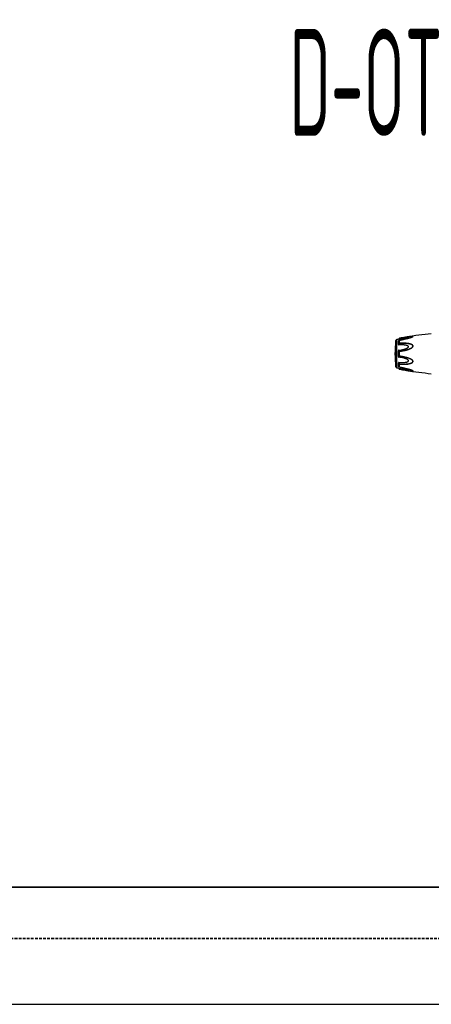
# Model space of a CAD drawing. Header units: millimetres. Extents: x 60394 to 199354, y 20895 to 166073.
# Tile 161 of 256: x 121232 to 121714, y 20895 to 22047. Entities that reach past the tile are written whole.
import ezdxf
from ezdxf.enums import TextEntityAlignment as Align

# ---------------------------------------------------------------- set-up
doc = ezdxf.new("R2010")
doc.units = ezdxf.units.MM
doc.linetypes.add('VERDECKT', pattern=[9.525, 6.35, -3.175])
for name, color, linetype, lineweight in [('JS_VYT_POPIS - OBECNĚ', 7, 'Continuous', 5), ('UT_SCHÉMA_PŘÍVOD', 10, 'Continuous', 35), ('UT_SCHÉMA_ZPÁTEČKA', 172, 'VERDECKT', 35)]:
    doc.layers.add(name, color=color, linetype=linetype, lineweight=lineweight)
doc.styles.add('VZT_POPIS', font='isocp.shx', dxfattribs={"width": 0.6, "height": 125})

msp = doc.modelspace()

# ---------------------------------------------------------------- linework, layer by layer
at = {"color": 0, "linetype": 'Continuous'}
for p, q in [((121672.3, 21640.6), (121672.3, 21671.4)), ((121673.4, 21639.5), (121673.4, 21672.5)), ((121675.4, 21666.9), (121675.4, 21671)), ((121675.7, 21671.4), (121675.8, 21671.4)), ((121675.8, 21671.4), (121675.8, 21671.4)), ((121675.8, 21671.4), (121676, 21671.4)), ((121676.2, 21673.9), (121676.2, 21673.9)), ((121676.2, 21668.4), (121676.2, 21671.5)), ((121676.3, 21671.7), (121676.3, 21671.7)), ((121676.3, 21671.7), (121676.3, 21671.7)), ((121676.4, 21668.4), (121676.4, 21671.6)), ((121676.7, 21674.1), (121676.7, 21674.1)), ((121676.7, 21674), (121676.7, 21674)), ((121676.7, 21671.8), (121676.8, 21671.8)), ((121684.8, 21675.5), (121684.7, 21675.5)), ((121684.7, 21675.5), (121684.8, 21675.5)), ((121684.9, 21675.5), (121684.7, 21675.4)), ((121684.8, 21675.5), (121684.8, 21675.5)), ((121691.5, 21675.6), (121691.5, 21675.6)), ((121675.4, 21652.7), (121675.4, 21659.4)), ((121676.2, 21653.5), (121676.2, 21658.5)), ((121676.4, 21653.5), (121676.4, 21658.5)), ((121675.4, 21641), (121675.4, 21645.2)), ((121676.2, 21640.5), (121676.2, 21643.7)), ((121676.4, 21640.5), (121676.4, 21643.6)), ((121675.8, 21640.6), (121675.7, 21640.6)), ((121675.8, 21640.7), (121675.8, 21640.7)), ((121676, 21640.6), (121675.8, 21640.6)), ((121676.3, 21640.4), (121676.3, 21640.4)), ((121676.3, 21640.4), (121676.3, 21640.4)), ((121676.9, 21640.2), (121676.7, 21640.2)), ((121684.7, 21636.5), (121684.6, 21636.5)), ((121691.5, 21636.4), (121691.5, 21636.4))]:
    msp.add_line(p, q, dxfattribs=at)
msp.add_line((64740.6, 20895.4), (199354.4, 20895.4))
for centre, radius, start, end in [((121764.8, 21182), 500, 95.8635, 99.2151), ((121783.3, 21656), 112, 172.094, 187.906), ((121673.6, 21671.2), 1.3, 100.5629, 172.094), ((121764.8, 21182), 499, 100.3222, 100.5629), ((121683.6, 21667.1), 10.1, 143.5801, 144.3916), ((121682.6, 21667.8), 8.8, 144.3884, 144.9605), ((121675.7, 21671.9), 0.564, 280.0673, 280.9293), ((121672.6, 21676.5), 6.13, 302.8759, 303.8307), ((121676.9, 21670.4), 1.42, 101.209, 104.7713), ((121687.1, 21686.4), 11.6, 291.7214, 292.5819), ((121688, 21684), 9.09, 292.5987, 293.6391), ((121673.6, 21640.8), 1.3, 187.906, 259.4371), ((121764.8, 22130.1), 499, 259.4371, 259.6771), ((121683.5, 21644.9), 9.99, 215.3091, 216.3792), ((121682.3, 21644), 8.41, 214.9878, 215.2793), ((121672.3, 21635.2), 6.61, 55.991, 57.3511), ((121670.5, 21632.5), 9.8, 54.8309, 55.9509), ((121676.4, 21640.5), 0.085, 180.0437, 189.0843), ((121677, 21641.7), 1.53, 257.9795, 258.733), ((121678.1, 21645.9), 8.13, 259.0591, 259.5501), ((121764.8, 22130.1), 500, 260.7761, 264.1365), ((121687, 21625.5), 11.8, 67.6569, 68.2206), ((121688, 21627.8), 9.28, 66.4168, 67.6933)]:
    msp.add_arc(centre, radius, start, end, dxfattribs=at)
for points, knots in [([(121675.4, 21672.9), (121675.4, 21672.9), (121675.5, 21672.9), (121675.6, 21672.9), (121675.7, 21672.9)], [0, 0, 0, 0, 0.14802, 1, 1, 1, 1]), ([(121675.7, 21671.4), (121675.6, 21671.4), (121675.6, 21671.4), (121675.5, 21671.3), (121675.4, 21671.2), (121675.4, 21671.1), (121675.4, 21671.1), (121675.4, 21671)], [0, 0, 0, 0, 0.19482, 0.35748, 0.608365, 0.813655, 1, 1, 1, 1]), ([(121675.4, 21671), (121675.4, 21671), (121675.5, 21671.1), (121675.7, 21671.2), (121675.8, 21671.2), (121675.9, 21671.3)], [0, 0, 0, 0, 0.189472, 0.420855, 1, 1, 1, 1]), ([(121676.2, 21668.4), (121676.1, 21668.2), (121675.8, 21667.8), (121675.5, 21667.3), (121675.4, 21666.9)], [0, 0, 0, 0, 0.246978, 1, 1, 1, 1]), ([(121675.4, 21666.9), (121675.4, 21666.8), (121675.4, 21666.7), (121675.4, 21666.6), (121675.5, 21666.5), (121675.5, 21666.4), (121675.6, 21666.4), (121675.6, 21666.4), (121675.7, 21666.4)], [0, 0, 0, 0, 0.238003, 0.476366, 0.597445, 0.721615, 0.853559, 1, 1, 1, 1]), ([(121675.5, 21673.1), (121675.6, 21673.1), (121675.8, 21673.4), (121676, 21673.7), (121676.2, 21673.9)], [0, 0, 0, 0, 0.221481, 1, 1, 1, 1]), ([(121686.5, 21674.1), (121686.5, 21674.1), (121686.6, 21674.1), (121686.7, 21674.2), (121686.8, 21674.2), (121686.9, 21674.3), (121687, 21674.3), (121687, 21674.4), (121687, 21674.4), (121687, 21674.4), (121686.9, 21674.4), (121686.9, 21674.5), (121686.8, 21674.5), (121686.7, 21674.5), (121686.5, 21674.5), (121686.2, 21674.5), (121685.9, 21674.5), (121685.5, 21674.5), (121685.2, 21674.4), (121684.8, 21674.4), (121684.4, 21674.3), (121684, 21674.3), (121683.6, 21674.2), (121683, 21674.2), (121682.4, 21674.1), (121681.5, 21673.9), (121680.7, 21673.8), (121679.9, 21673.7), (121678.8, 21673.5), (121677.4, 21673.2), (121676.2, 21673), (121675.7, 21672.9)], [0, 0, 0, 0, 0.013224, 0.025246, 0.035584, 0.043707, 0.046793, 0.049242, 0.051265, 0.053246, 0.055591, 0.058505, 0.066098, 0.075763, 0.087038, 0.112872, 0.141444, 0.171707, 0.203125, 0.235343, 0.268137, 0.301392, 0.33501, 0.368911, 0.437385, 0.506544, 0.576211, 0.646269, 0.71663, 0.85801, 1, 1, 1, 1]), ([(121676.7, 21674), (121676.5, 21673.8), (121676.2, 21673.5), (121675.9, 21673.2), (121675.7, 21673), (121675.7, 21672.9)], [0, 0, 0, 0, 0.588807, 0.825815, 1, 1, 1, 1]), ([(121675.7, 21671.4), (121675.7, 21671.4), (121675.7, 21671.4), (121675.8, 21671.4), (121675.8, 21671.4)], [0, 0, 0, 0, 0.213215, 1, 1, 1, 1]), ([(121676.7, 21668), (121676.4, 21667.8), (121676, 21667.3), (121675.8, 21666.7), (121675.7, 21666.4)], [0, 0, 0, 0, 0.500208, 1, 1, 1, 1]), ([(121675.7, 21660.1), (121676.2, 21660.1), (121677.2, 21660.2), (121678.8, 21660.5), (121680.3, 21660.8), (121681.6, 21661.1), (121682.6, 21661.4), (121683.3, 21661.6), (121684.1, 21661.9), (121684.8, 21662.2), (121685.4, 21662.5), (121685.8, 21662.8), (121686.1, 21663), (121686.4, 21663.2), (121686.7, 21663.5), (121686.9, 21663.8), (121687, 21664), (121687, 21664.2), (121687, 21664.4), (121686.9, 21664.6), (121686.7, 21664.8), (121686.4, 21665.1), (121686.1, 21665.3), (121685.8, 21665.4), (121685.4, 21665.6), (121684.8, 21665.8), (121684.1, 21666), (121683.3, 21666.1), (121682.6, 21666.2), (121681.8, 21666.3), (121681.1, 21666.4), (121680, 21666.4), (121678.8, 21666.5), (121677.2, 21666.4), (121676.2, 21666.4), (121675.7, 21666.4)], [0, 0, 0, 0, 0.063495, 0.12712, 0.190878, 0.25478, 0.286791, 0.31884, 0.350926, 0.383041, 0.415158, 0.431203, 0.447213, 0.463143, 0.478902, 0.4943, 0.5018, 0.509129, 0.516317, 0.523425, 0.537606, 0.551987, 0.566584, 0.581352, 0.596258, 0.626376, 0.656797, 0.687441, 0.718253, 0.749203, 0.780268, 0.811433, 0.874017, 0.936884, 1, 1, 1, 1]), ([(121675.8, 21671.4), (121675.8, 21671.4), (121675.8, 21671.4), (121675.8, 21671.4), (121675.8, 21671.4), (121675.8, 21671.4), (121675.9, 21671.4), (121675.9, 21671.4), (121675.9, 21671.4), (121675.9, 21671.4), (121676, 21671.4), (121676, 21671.4)], [0, 0, 0, 0, 0.050729, 0.053439, 0.064665, 0.125059, 0.230112, 0.374221, 0.553235, 0.763061, 1, 1, 1, 1]), ([(121676, 21671.4), (121676, 21671.5), (121676.1, 21671.5), (121676.2, 21671.6), (121676.3, 21671.7)], [0, 0, 0, 0, 0.212027, 1, 1, 1, 1]), ([(121676, 21671.4), (121676, 21671.4), (121676.1, 21671.4), (121676.1, 21671.5), (121676.2, 21671.5)], [0, 0, 0, 0, 0.242177, 1, 1, 1, 1]), ([(121676.2, 21673.9), (121676.2, 21674), (121676.3, 21674), (121676.4, 21674), (121676.5, 21674.1), (121676.6, 21674.1), (121676.7, 21674.1)], [0, 0, 0, 0, 0.265729, 0.479644, 0.722816, 1, 1, 1, 1]), ([(121676.7, 21674), (121676.6, 21674), (121676.5, 21674), (121676.4, 21674), (121676.3, 21674), (121676.2, 21673.9), (121676.2, 21673.9), (121676.2, 21673.9)], [0, 0, 0, 0, 0.33971, 0.636245, 0.862204, 0.94183, 1, 1, 1, 1]), ([(121676.2, 21671.5), (121676.2, 21671.5), (121676.2, 21671.6), (121676.3, 21671.6), (121676.3, 21671.7)], [0, 0, 0, 0, 0.468978, 1, 1, 1, 1]), ([(121676.4, 21671.6), (121676.3, 21671.6), (121676.3, 21671.6), (121676.2, 21671.5), (121676.2, 21671.5)], [0, 0, 0, 0, 0.258764, 1, 1, 1, 1]), ([(121676.7, 21668), (121676.6, 21668), (121676.5, 21668.1), (121676.3, 21668.1), (121676.2, 21668.2), (121676.2, 21668.3), (121676.2, 21668.4)], [0, 0, 0, 0, 0.291894, 0.562609, 0.798475, 1, 1, 1, 1]), ([(121676.4, 21668.4), (121676.3, 21668.4), (121676.3, 21668.4), (121676.2, 21668.4), (121676.2, 21668.4)], [0, 0, 0, 0, 0.266982, 1, 1, 1, 1]), ([(121676.3, 21671.7), (121676.3, 21671.7), (121676.4, 21671.7), (121676.4, 21671.7), (121676.5, 21671.7)], [0, 0, 0, 0, 0.247211, 1, 1, 1, 1]), ([(121676.4, 21671.6), (121676.4, 21671.6), (121676.4, 21671.7), (121676.4, 21671.7), (121676.5, 21671.7)], [0, 0, 0, 0, 0.225244, 1, 1, 1, 1]), ([(121676.4, 21671.6), (121676.4, 21671.6), (121676.4, 21671.6), (121676.4, 21671.6), (121676.4, 21671.6)], [0, 0, 0, 0, 0.225175, 1, 1, 1, 1]), ([(121676.7, 21668.3), (121676.6, 21668.3), (121676.6, 21668.3), (121676.5, 21668.3), (121676.4, 21668.3), (121676.4, 21668.4), (121676.4, 21668.4)], [0, 0, 0, 0, 0.287056, 0.554503, 0.787456, 1, 1, 1, 1]), ([(121676.5, 21671.7), (121676.5, 21671.7), (121676.6, 21671.7), (121676.6, 21671.8), (121676.7, 21671.8)], [0, 0, 0, 0, 0.246414, 1, 1, 1, 1]), ([(121676.5, 21671.7), (121676.5, 21671.7), (121676.5, 21671.7), (121676.5, 21671.7), (121676.5, 21671.7)], [0, 0, 0, 0, 0.241505, 1, 1, 1, 1]), ([(121676.7, 21671.8), (121677.9, 21672), (121679.8, 21672.4), (121682.4, 21673), (121684.3, 21673.5), (121685.8, 21673.9), (121687, 21674.2), (121688.2, 21674.5), (121689.4, 21674.9), (121690.6, 21675.3), (121691.1, 21675.5), (121691.4, 21675.6)], [0, 0, 0, 0, 0.256646, 0.384673, 0.512244, 0.638988, 0.701822, 0.764153, 0.886175, 0.944757, 1, 1, 1, 1]), ([(121684.7, 21675.5), (121683.4, 21675.3), (121680.7, 21674.8), (121678, 21674.3), (121676.7, 21674.1)], [0, 0, 0, 0, 0.496975, 1, 1, 1, 1]), ([(121676.7, 21674.1), (121678, 21674.3), (121680.7, 21674.8), (121683.4, 21675.3), (121684.7, 21675.5)], [0, 0, 0, 0, 0.502936, 1, 1, 1, 1]), ([(121684.7, 21675.4), (121683.4, 21675.2), (121680.7, 21674.7), (121678, 21674.2), (121676.7, 21674)], [0, 0, 0, 0, 0.497132, 1, 1, 1, 1]), ([(121676.7, 21674.1), (121676.7, 21674.1), (121676.7, 21674.1), (121676.7, 21674.1), (121676.7, 21674), (121676.7, 21674), (121676.7, 21674)], [0, 0, 0, 0, 0.078563, 0.274425, 0.586251, 1, 1, 1, 1]), ([(121676.7, 21671.8), (121676.7, 21671.8), (121676.7, 21671.8), (121676.7, 21671.8), (121676.7, 21671.8), (121676.7, 21671.8), (121676.7, 21671.8)], [0, 0, 0, 0, 0.428218, 0.741394, 0.932956, 1, 1, 1, 1]), ([(121676.7, 21658.8), (121677.4, 21658.9), (121678.8, 21659.1), (121681, 21659.5), (121682.8, 21659.9), (121684.2, 21660.2), (121685.3, 21660.5), (121686.4, 21660.8), (121687.4, 21661.2), (121688.4, 21661.6), (121689.4, 21662.1), (121690.3, 21662.5), (121690.9, 21662.9), (121691.3, 21663.2), (121691.7, 21663.6), (121692.1, 21664), (121692.3, 21664.4), (121692.4, 21664.7), (121692.4, 21665), (121692.4, 21665.2), (121692.3, 21665.6), (121692.1, 21665.9), (121691.7, 21666.3), (121691.3, 21666.5), (121690.9, 21666.8), (121690.2, 21667.1), (121689.4, 21667.4), (121688.4, 21667.6), (121687.4, 21667.8), (121686.3, 21668), (121685.3, 21668.1), (121684.2, 21668.2), (121682.8, 21668.3), (121681, 21668.4), (121678.8, 21668.4), (121677.4, 21668.3), (121676.7, 21668.3)], [0, 0, 0, 0, 0.063635, 0.127396, 0.191296, 0.223303, 0.255348, 0.287434, 0.319562, 0.351727, 0.383919, 0.416107, 0.432182, 0.448215, 0.464156, 0.479907, 0.495291, 0.502793, 0.510127, 0.517331, 0.52445, 0.538608, 0.552922, 0.567437, 0.582127, 0.596956, 0.626929, 0.657232, 0.687777, 0.718508, 0.74939, 0.780398, 0.811517, 0.874045, 0.936883, 1, 1, 1, 1]), ([(121676.7, 21668.3), (121676.7, 21668.2), (121676.7, 21668.1), (121676.7, 21668.1), (121676.7, 21668)], [0, 0, 0, 0, 0.467767, 1, 1, 1, 1]), ([(121676.7, 21659), (121677.4, 21659.1), (121678.8, 21659.3), (121681, 21659.7), (121682.7, 21660), (121684.2, 21660.4), (121685.2, 21660.7), (121686.3, 21661), (121687.3, 21661.3), (121688.3, 21661.7), (121689.3, 21662.2), (121690.3, 21662.7), (121691.1, 21663.2), (121691.6, 21663.6), (121691.9, 21664), (121692.1, 21664.3), (121692.2, 21664.5), (121692.3, 21664.7), (121692.3, 21665), (121692.3, 21665.2), (121692.2, 21665.5), (121692, 21665.9), (121691.6, 21666.2), (121691.2, 21666.5), (121690.8, 21666.7), (121690.3, 21666.9), (121689.8, 21667.1), (121689.1, 21667.3), (121688.3, 21667.5), (121687.3, 21667.7), (121686.2, 21667.8), (121685.2, 21667.9), (121684.1, 21668), (121682.7, 21668.1), (121681, 21668.1), (121678.8, 21668.1), (121677.4, 21668), (121676.7, 21668)], [0, 0, 0, 0, 0.063589, 0.127295, 0.191136, 0.223111, 0.255121, 0.287171, 0.319267, 0.351401, 0.383569, 0.41575, 0.447866, 0.463844, 0.479652, 0.487454, 0.495134, 0.502662, 0.51, 0.517195, 0.524298, 0.538439, 0.552765, 0.567303, 0.582017, 0.596869, 0.611832, 0.626888, 0.657217, 0.687781, 0.718525, 0.749415, 0.780427, 0.811548, 0.874072, 0.936899, 1, 1, 1, 1]), ([(121676.8, 21671.8), (121678.1, 21672.1), (121680, 21672.5), (121682.5, 21673.1), (121684.1, 21673.5), (121685.4, 21673.8), (121686.3, 21674), (121687.2, 21674.3), (121688.1, 21674.5), (121689, 21674.8), (121689.9, 21675.1), (121690.7, 21675.3), (121691.2, 21675.5), (121691.5, 21675.6)], [0, 0, 0, 0, 0.25737, 0.385747, 0.513657, 0.577329, 0.64069, 0.703648, 0.766063, 0.827658, 0.887975, 0.946116, 1, 1, 1, 1]), ([(121691.7, 21675.7), (121691.7, 21675.7), (121691.9, 21675.8), (121692.1, 21675.9), (121692.2, 21676), (121692.3, 21676), (121692.4, 21676.1), (121692.4, 21676.2), (121692.4, 21676.2), (121692.4, 21676.3), (121692.3, 21676.3), (121692.3, 21676.3), (121692.2, 21676.3), (121692.1, 21676.3), (121691.9, 21676.4), (121691.6, 21676.4), (121691.4, 21676.4), (121691.1, 21676.3), (121690.8, 21676.3), (121690.5, 21676.3), (121690, 21676.2), (121689.3, 21676.2), (121688.7, 21676.1), (121688.1, 21676), (121687.4, 21675.9), (121686.8, 21675.8), (121685.9, 21675.7), (121685.2, 21675.6), (121684.8, 21675.5)], [0, 0, 0, 0, 0.02948, 0.055907, 0.078214, 0.087353, 0.094931, 0.105555, 0.109954, 0.115017, 0.121315, 0.129009, 0.138057, 0.148338, 0.172058, 0.199047, 0.228459, 0.259634, 0.292171, 0.325754, 0.395293, 0.467136, 0.540634, 0.615369, 0.691049, 0.767475, 0.844512, 1, 1, 1, 1]), ([(121691.5, 21675.6), (121691.6, 21675.7), (121691.7, 21675.7), (121691.9, 21675.8), (121692.1, 21675.9), (121692.2, 21676), (121692.3, 21676), (121692.3, 21676.1), (121692.3, 21676.1), (121692.3, 21676.2), (121692.3, 21676.2), (121692.3, 21676.2), (121692.2, 21676.3), (121692.2, 21676.3), (121692, 21676.3), (121691.9, 21676.3), (121691.6, 21676.3), (121691.4, 21676.3), (121691, 21676.3), (121690.6, 21676.3), (121690, 21676.2), (121689.4, 21676.1), (121688.8, 21676), (121688.2, 21676), (121687.5, 21675.9), (121686.9, 21675.8), (121686, 21675.6), (121685.4, 21675.5), (121684.9, 21675.5)], [0, 0, 0, 0, 0.03089, 0.059177, 0.083881, 0.094457, 0.103528, 0.11093, 0.116684, 0.121223, 0.125685, 0.131127, 0.137993, 0.146338, 0.156051, 0.17896, 0.205464, 0.234539, 0.265468, 0.331155, 0.400252, 0.471609, 0.544574, 0.618731, 0.693793, 0.769568, 0.845928, 1, 1, 1, 1]), ([(121675.7, 21660.1), (121675.6, 21660.1), (121675.6, 21660), (121675.5, 21660), (121675.5, 21659.9), (121675.4, 21659.7), (121675.4, 21659.6), (121675.4, 21659.4), (121675.4, 21659.4)], [0, 0, 0, 0, 0.125535, 0.252013, 0.377694, 0.502869, 0.751849, 1, 1, 1, 1]), ([(121675.4, 21659.4), (121675.5, 21659.2), (121675.7, 21658.8), (121676, 21658.6), (121676.2, 21658.5)], [0, 0, 0, 0, 0.522223, 1, 1, 1, 1]), ([(121675.7, 21660.1), (121675.7, 21659.9), (121675.8, 21659.7), (121676.1, 21659.4), (121676.3, 21659.2), (121676.6, 21659.1), (121676.7, 21659)], [0, 0, 0, 0, 0.272929, 0.523074, 0.761734, 1, 1, 1, 1]), ([(121676.2, 21658.5), (121676.2, 21658.6), (121676.2, 21658.7), (121676.3, 21658.9), (121676.5, 21659), (121676.6, 21659), (121676.7, 21659)], [0, 0, 0, 0, 0.250125, 0.500215, 0.750197, 1, 1, 1, 1]), ([(121676.4, 21658.5), (121676.3, 21658.5), (121676.3, 21658.5), (121676.2, 21658.5), (121676.2, 21658.5)], [0, 0, 0, 0, 0.284006, 1, 1, 1, 1]), ([(121676.4, 21658.5), (121676.4, 21658.6), (121676.4, 21658.7), (121676.5, 21658.8), (121676.6, 21658.8), (121676.6, 21658.8), (121676.7, 21658.8)], [0, 0, 0, 0, 0.249368, 0.500015, 0.750587, 1, 1, 1, 1]), ([(121676.7, 21658.8), (121676.7, 21658.9), (121676.7, 21658.9), (121676.7, 21659), (121676.7, 21659)], [0, 0, 0, 0, 0.583261, 1, 1, 1, 1]), ([(121676.2, 21653.5), (121676, 21653.4), (121675.7, 21653.2), (121675.5, 21652.9), (121675.4, 21652.7)], [0, 0, 0, 0, 0.477899, 1, 1, 1, 1]), ([(121675.4, 21652.7), (121675.4, 21652.6), (121675.4, 21652.5), (121675.4, 21652.3), (121675.5, 21652.2), (121675.5, 21652.1), (121675.6, 21652), (121675.6, 21652), (121675.7, 21652)], [0, 0, 0, 0, 0.248169, 0.497163, 0.622341, 0.748019, 0.874484, 1, 1, 1, 1]), ([(121675.7, 21645.7), (121675.6, 21645.7), (121675.6, 21645.7), (121675.5, 21645.6), (121675.5, 21645.6), (121675.4, 21645.5), (121675.4, 21645.3), (121675.4, 21645.2), (121675.4, 21645.2)], [0, 0, 0, 0, 0.146355, 0.278259, 0.402425, 0.523518, 0.761934, 1, 1, 1, 1]), ([(121675.4, 21645.2), (121675.4, 21645), (121675.6, 21644.5), (121675.9, 21644), (121676.2, 21643.7)], [0, 0, 0, 0, 0.251574, 1, 1, 1, 1]), ([(121676.7, 21653), (121676.6, 21653), (121676.3, 21652.9), (121676.1, 21652.7), (121675.8, 21652.4), (121675.7, 21652.1), (121675.7, 21652)], [0, 0, 0, 0, 0.238394, 0.476974, 0.727116, 1, 1, 1, 1]), ([(121675.7, 21645.7), (121676.2, 21645.7), (121677.2, 21645.6), (121678.8, 21645.6), (121680, 21645.6), (121681.1, 21645.7), (121681.8, 21645.7), (121682.6, 21645.8), (121683.3, 21645.9), (121684.1, 21646.1), (121684.8, 21646.2), (121685.4, 21646.4), (121685.8, 21646.6), (121686.1, 21646.8), (121686.4, 21647), (121686.7, 21647.2), (121686.9, 21647.4), (121687, 21647.7), (121687, 21647.8), (121687, 21648), (121686.9, 21648.3), (121686.7, 21648.5), (121686.6, 21648.7), (121686.4, 21648.9), (121686.1, 21649.1), (121685.8, 21649.3), (121685.4, 21649.6), (121684.8, 21649.9), (121684.1, 21650.2), (121683.3, 21650.4), (121682.6, 21650.7), (121681.6, 21651), (121680.3, 21651.3), (121678.8, 21651.6), (121677.2, 21651.8), (121676.2, 21651.9), (121675.7, 21652)], [0, 0, 0, 0, 0.063112, 0.125975, 0.188555, 0.219719, 0.250782, 0.281729, 0.312543, 0.343186, 0.373609, 0.403727, 0.418634, 0.433407, 0.448005, 0.462391, 0.476578, 0.483689, 0.490881, 0.498215, 0.505719, 0.521118, 0.528977, 0.536891, 0.552822, 0.568831, 0.584876, 0.616992, 0.649103, 0.681187, 0.713234, 0.745242, 0.809138, 0.87289, 0.93651, 1, 1, 1, 1]), ([(121675.7, 21645.7), (121675.7, 21645.5), (121675.9, 21644.9), (121676.3, 21644.4), (121676.7, 21644)], [0, 0, 0, 0, 0.247925, 1, 1, 1, 1]), ([(121676.7, 21653), (121676.6, 21653), (121676.5, 21653.1), (121676.3, 21653.2), (121676.2, 21653.3), (121676.2, 21653.5), (121676.2, 21653.5)], [0, 0, 0, 0, 0.249817, 0.499798, 0.74986, 1, 1, 1, 1]), ([(121676.4, 21653.5), (121676.3, 21653.5), (121676.3, 21653.5), (121676.2, 21653.5), (121676.2, 21653.5)], [0, 0, 0, 0, 0.284019, 1, 1, 1, 1]), ([(121676.2, 21643.7), (121676.2, 21643.7), (121676.2, 21643.8), (121676.3, 21643.9), (121676.5, 21644), (121676.6, 21644), (121676.7, 21644)], [0, 0, 0, 0, 0.201639, 0.43756, 0.708236, 1, 1, 1, 1]), ([(121676.4, 21643.6), (121676.3, 21643.6), (121676.3, 21643.6), (121676.2, 21643.6), (121676.2, 21643.7)], [0, 0, 0, 0, 0.267018, 1, 1, 1, 1]), ([(121676.7, 21653.2), (121676.6, 21653.2), (121676.6, 21653.2), (121676.5, 21653.3), (121676.4, 21653.4), (121676.4, 21653.5), (121676.4, 21653.5)], [0, 0, 0, 0, 0.249451, 0.500018, 0.750583, 1, 1, 1, 1]), ([(121676.4, 21643.6), (121676.4, 21643.6), (121676.4, 21643.7), (121676.5, 21643.7), (121676.6, 21643.8), (121676.6, 21643.8), (121676.7, 21643.8)], [0, 0, 0, 0, 0.212614, 0.445637, 0.713059, 1, 1, 1, 1]), ([(121676.7, 21643.8), (121677.4, 21643.7), (121678.8, 21643.7), (121681, 21643.7), (121682.8, 21643.7), (121684.2, 21643.8), (121685.3, 21643.9), (121686.3, 21644), (121687.4, 21644.2), (121688.4, 21644.4), (121689.4, 21644.7), (121690.2, 21645), (121690.9, 21645.2), (121691.3, 21645.5), (121691.7, 21645.8), (121692, 21646.1), (121692.2, 21646.3), (121692.3, 21646.6), (121692.4, 21646.8), (121692.4, 21647.1), (121692.3, 21647.6), (121692.1, 21648), (121691.7, 21648.4), (121691.3, 21648.8), (121690.9, 21649.1), (121690.3, 21649.5), (121689.4, 21650), (121688.4, 21650.4), (121687.4, 21650.8), (121686.4, 21651.2), (121684.9, 21651.6), (121683.2, 21652.1), (121681, 21652.6), (121678.8, 21652.9), (121677.4, 21653.1), (121676.7, 21653.2)], [0, 0, 0, 0, 0.063127, 0.125969, 0.188473, 0.219596, 0.250616, 0.281496, 0.312222, 0.342767, 0.373071, 0.403045, 0.417875, 0.432563, 0.447076, 0.461383, 0.468491, 0.475585, 0.482706, 0.489913, 0.504703, 0.520085, 0.535843, 0.551789, 0.567824, 0.583902, 0.616092, 0.648285, 0.680449, 0.712576, 0.744661, 0.808707, 0.872603, 0.936364, 1, 1, 1, 1]), ([(121676.7, 21653.2), (121676.7, 21653.2), (121676.7, 21653.1), (121676.7, 21653), (121676.7, 21653)], [0, 0, 0, 0, 0.582827, 1, 1, 1, 1]), ([(121676.7, 21644), (121677.4, 21644), (121678.8, 21643.9), (121680.6, 21643.9), (121682, 21643.9), (121683.1, 21644), (121684.1, 21644), (121685.2, 21644.1), (121686.2, 21644.2), (121687.3, 21644.4), (121688.3, 21644.6), (121689.3, 21644.8), (121690.1, 21645.1), (121690.8, 21645.3), (121691.2, 21645.6), (121691.6, 21645.8), (121691.9, 21646.1), (121692.1, 21646.4), (121692.2, 21646.6), (121692.3, 21646.8), (121692.4, 21647.1), (121692.3, 21647.6), (121692, 21648), (121691.6, 21648.4), (121691.2, 21648.8), (121690.8, 21649.1), (121690.1, 21649.5), (121689.3, 21649.9), (121688.3, 21650.3), (121687.3, 21650.7), (121686.3, 21651.1), (121685.2, 21651.4), (121684.2, 21651.7), (121682.7, 21652), (121681, 21652.4), (121678.8, 21652.7), (121677.4, 21652.9), (121676.7, 21653)], [0, 0, 0, 0, 0.063114, 0.125949, 0.157245, 0.188456, 0.219582, 0.250607, 0.281495, 0.312234, 0.342798, 0.373129, 0.40314, 0.417992, 0.432705, 0.447241, 0.461558, 0.468661, 0.475744, 0.482848, 0.490045, 0.504858, 0.520307, 0.536124, 0.552106, 0.56816, 0.584244, 0.616427, 0.648598, 0.680734, 0.712828, 0.744881, 0.776894, 0.808867, 0.872702, 0.936412, 1, 1, 1, 1]), ([(121676.7, 21643.8), (121676.7, 21643.8), (121676.7, 21643.9), (121676.7, 21644), (121676.7, 21644)], [0, 0, 0, 0, 0.467922, 1, 1, 1, 1]), ([(121675.9, 21640.7), (121675.8, 21640.8), (121675.7, 21640.9), (121675.5, 21641), (121675.4, 21641), (121675.4, 21641)], [0, 0, 0, 0, 0.577794, 0.80943, 1, 1, 1, 1]), ([(121675.4, 21641), (121675.4, 21641), (121675.4, 21640.9), (121675.4, 21640.8), (121675.5, 21640.7), (121675.6, 21640.7), (121675.6, 21640.7), (121675.7, 21640.6)], [0, 0, 0, 0, 0.186516, 0.391937, 0.642812, 0.805374, 1, 1, 1, 1]), ([(121675.7, 21639.1), (121675.6, 21639.1), (121675.6, 21639.1), (121675.5, 21639.1), (121675.4, 21639.1)], [0, 0, 0, 0, 0.376124, 1, 1, 1, 1]), ([(121676.2, 21638.1), (121676.1, 21638.2), (121675.9, 21638.5), (121675.7, 21638.7), (121675.5, 21639)], [0, 0, 0, 0, 0.274505, 1, 1, 1, 1]), ([(121675.8, 21640.7), (121675.8, 21640.7), (121675.8, 21640.7), (121675.7, 21640.7), (121675.7, 21640.6)], [0, 0, 0, 0, 0.296315, 1, 1, 1, 1]), ([(121675.7, 21639.1), (121675.7, 21639), (121675.9, 21638.9), (121676.1, 21638.6), (121676.4, 21638.3), (121676.6, 21638.1), (121676.7, 21638)], [0, 0, 0, 0, 0.174298, 0.411219, 0.692021, 1, 1, 1, 1]), ([(121675.7, 21639.1), (121676.2, 21639), (121677.4, 21638.8), (121678.8, 21638.5), (121679.9, 21638.4), (121680.7, 21638.2), (121681.6, 21638.1), (121682.4, 21638), (121683.1, 21637.9), (121683.6, 21637.8), (121684, 21637.7), (121684.4, 21637.7), (121684.8, 21637.6), (121685.2, 21637.6), (121685.6, 21637.6), (121685.9, 21637.5), (121686.3, 21637.5), (121686.5, 21637.5), (121686.7, 21637.5), (121686.8, 21637.5), (121686.9, 21637.6), (121686.9, 21637.6), (121687, 21637.6), (121687, 21637.6), (121687, 21637.7), (121686.9, 21637.7), (121686.9, 21637.7), (121686.8, 21637.8), (121686.7, 21637.8), (121686.6, 21637.9), (121686.5, 21638), (121686.5, 21638)], [0, 0, 0, 0, 0.142006, 0.283398, 0.353765, 0.423828, 0.493495, 0.562647, 0.631121, 0.66502, 0.698626, 0.731869, 0.764656, 0.796849, 0.828224, 0.858442, 0.886945, 0.912611, 0.92378, 0.93331, 0.940718, 0.943524, 0.945777, 0.947738, 0.949832, 0.952411, 0.955637, 0.963997, 0.974507, 0.98666, 1, 1, 1, 1]), ([(121676, 21640.6), (121675.9, 21640.6), (121675.9, 21640.6), (121675.9, 21640.6), (121675.8, 21640.7)], [0, 0, 0, 0, 0.632551, 1, 1, 1, 1]), ([(121676.3, 21640.4), (121676.3, 21640.4), (121676.2, 21640.5), (121676.1, 21640.5), (121676, 21640.6)], [0, 0, 0, 0, 0.283099, 1, 1, 1, 1]), ([(121676.4, 21640.5), (121676.3, 21640.5), (121676.3, 21640.5), (121676.2, 21640.5), (121676.2, 21640.5)], [0, 0, 0, 0, 0.258792, 1, 1, 1, 1]), ([(121676.3, 21640.4), (121676.3, 21640.4), (121676.2, 21640.4), (121676.2, 21640.5), (121676.2, 21640.5)], [0, 0, 0, 0, 0.53106, 1, 1, 1, 1]), ([(121676.6, 21637.9), (121676.6, 21637.9), (121676.5, 21638), (121676.4, 21638), (121676.3, 21638), (121676.2, 21638.1), (121676.2, 21638.1)], [0, 0, 0, 0, 0.273626, 0.507992, 0.727544, 1, 1, 1, 1]), ([(121676.2, 21638.1), (121676.2, 21638.1), (121676.2, 21638.1), (121676.3, 21638.1), (121676.4, 21638), (121676.5, 21638), (121676.6, 21638), (121676.7, 21638)], [0, 0, 0, 0, 0.057868, 0.137343, 0.363312, 0.660033, 1, 1, 1, 1]), ([(121676.5, 21640.3), (121676.5, 21640.3), (121676.4, 21640.3), (121676.4, 21640.3), (121676.3, 21640.4)], [0, 0, 0, 0, 0.254193, 1, 1, 1, 1]), ([(121676.5, 21640.3), (121676.4, 21640.3), (121676.4, 21640.4), (121676.4, 21640.4), (121676.4, 21640.4)], [0, 0, 0, 0, 0.308636, 1, 1, 1, 1]), ([(121676.5, 21640.3), (121676.5, 21640.3), (121676.5, 21640.3), (121676.5, 21640.3), (121676.5, 21640.3)], [0, 0, 0, 0, 0.257368, 1, 1, 1, 1]), ([(121691.4, 21636.5), (121691.1, 21636.6), (121690.6, 21636.8), (121689.4, 21637.2), (121687.9, 21637.6), (121686.1, 21638.1), (121683.6, 21638.7), (121680.5, 21639.5), (121677.9, 21640), (121676.7, 21640.3)], [0, 0, 0, 0, 0.055213, 0.113792, 0.23581, 0.360995, 0.487722, 0.743348, 1, 1, 1, 1]), ([(121676.7, 21640.3), (121676.7, 21640.3), (121676.7, 21640.3), (121676.7, 21640.2), (121676.7, 21640.2), (121676.7, 21640.2), (121676.7, 21640.2)], [0, 0, 0, 0, 0.428099, 0.741246, 0.932847, 1, 1, 1, 1]), ([(121676.7, 21637.9), (121676.7, 21637.9), (121676.7, 21637.9), (121676.7, 21638), (121676.7, 21638), (121676.7, 21638), (121676.7, 21638)], [0, 0, 0, 0, 0.078467, 0.274376, 0.586265, 1, 1, 1, 1]), ([(121676.7, 21638), (121677.3, 21637.9), (121679, 21637.6), (121681.7, 21637.1), (121683.7, 21636.8), (121684.7, 21636.6)], [0, 0, 0, 0, 0.251917, 0.627872, 1, 1, 1, 1]), ([(121684.6, 21636.5), (121683.3, 21636.7), (121680.7, 21637.2), (121678, 21637.7), (121676.7, 21637.9)], [0, 0, 0, 0, 0.497068, 1, 1, 1, 1]), ([(121691.5, 21636.4), (121691.2, 21636.5), (121690.7, 21636.7), (121689.9, 21637), (121689, 21637.3), (121687.8, 21637.6), (121686.3, 21638), (121683.8, 21638.7), (121680.7, 21639.4), (121678.1, 21639.9), (121676.9, 21640.2)], [0, 0, 0, 0, 0.054079, 0.112293, 0.172626, 0.23422, 0.359577, 0.486553, 0.742745, 1, 1, 1, 1]), ([(121684.7, 21636.6), (121685.1, 21636.5), (121685.8, 21636.4), (121686.7, 21636.3), (121687.3, 21636.2), (121688, 21636.1), (121688.6, 21636), (121689.3, 21635.9), (121689.9, 21635.8), (121690.5, 21635.8), (121691, 21635.7), (121691.3, 21635.7), (121691.6, 21635.7), (121691.8, 21635.7), (121692, 21635.7), (121692.1, 21635.7), (121692.2, 21635.8), (121692.3, 21635.8), (121692.3, 21635.8), (121692.3, 21635.9), (121692.3, 21635.9), (121692.3, 21635.9), (121692.3, 21636), (121692.2, 21636), (121692.1, 21636.1), (121691.9, 21636.2), (121691.7, 21636.3), (121691.5, 21636.4), (121691.5, 21636.4)], [0, 0, 0, 0, 0.153439, 0.229445, 0.304902, 0.379707, 0.453642, 0.526452, 0.597735, 0.666841, 0.732698, 0.763801, 0.793118, 0.81995, 0.843381, 0.853458, 0.862207, 0.869459, 0.875128, 0.87961, 0.884095, 0.889726, 0.896977, 0.905865, 0.916254, 0.94079, 0.969089, 1, 1, 1, 1]), ([(121684.7, 21636.5), (121685.1, 21636.4), (121685.8, 21636.3), (121686.7, 21636.2), (121687.4, 21636.1), (121688, 21636), (121688.7, 21635.9), (121689.3, 21635.8), (121689.9, 21635.8), (121690.4, 21635.7), (121690.8, 21635.7), (121691.1, 21635.7), (121691.4, 21635.7), (121691.6, 21635.7), (121691.9, 21635.7), (121692, 21635.7), (121692.2, 21635.7), (121692.3, 21635.7), (121692.3, 21635.7), (121692.4, 21635.8), (121692.4, 21635.8), (121692.4, 21635.8), (121692.4, 21635.9), (121692.4, 21635.9), (121692.3, 21636), (121692.2, 21636.1), (121692.1, 21636.1), (121691.9, 21636.2), (121691.7, 21636.3), (121691.7, 21636.3)], [0, 0, 0, 0, 0.155309, 0.232207, 0.308518, 0.38411, 0.45876, 0.532202, 0.604002, 0.673502, 0.707078, 0.73962, 0.77081, 0.800217, 0.827213, 0.851007, 0.8614, 0.870581, 0.878415, 0.8848, 0.889847, 0.894233, 0.899058, 0.905123, 0.912705, 0.92179, 0.943969, 0.970425, 1, 1, 1, 1])]:
    msp.add_open_spline(points, degree=3, knots=knots, dxfattribs=at)
for points in [[(121676.5, 21671.7), (121676.5, 21671.8), (121676.5, 21671.8), (121676.6, 21671.8)], [(121676.6, 21640.2), (121676.6, 21640.2), (121676.6, 21640.3), (121676.5, 21640.3)], [(121676.6, 21640.3), (121676.6, 21640.3), (121676.5, 21640.3), (121676.5, 21640.3)], [(121676.7, 21640.3), (121676.6, 21640.3), (121676.6, 21640.3), (121676.6, 21640.3)]]:
    msp.add_open_spline(points, degree=3, dxfattribs=at)
at = {"layer": 'UT_SCHÉMA_PŘÍVOD', "ltscale": 0.5}
msp.add_line((122653.7, 21032.3), (120539.5, 21032.3), dxfattribs=at)
at = {"layer": 'UT_SCHÉMA_ZPÁTEČKA', "ltscale": 0.5}
msp.add_line((122653.7, 20972.3), (121089.5, 20972.3), dxfattribs=at)

# ---------------------------------------------------------------- texts
at = {"layer": 'JS_VYT_POPIS - OBECNĚ', "style": 'VZT_POPIS', "width": 0.5}
msp.add_text('D-OT VK typ 20 - 700*500 mm', height=125, dxfattribs=at).set_placement((122093.6, 21973.3), align=Align.MIDDLE_CENTER)

doc.saveas('drawing.dxf')
